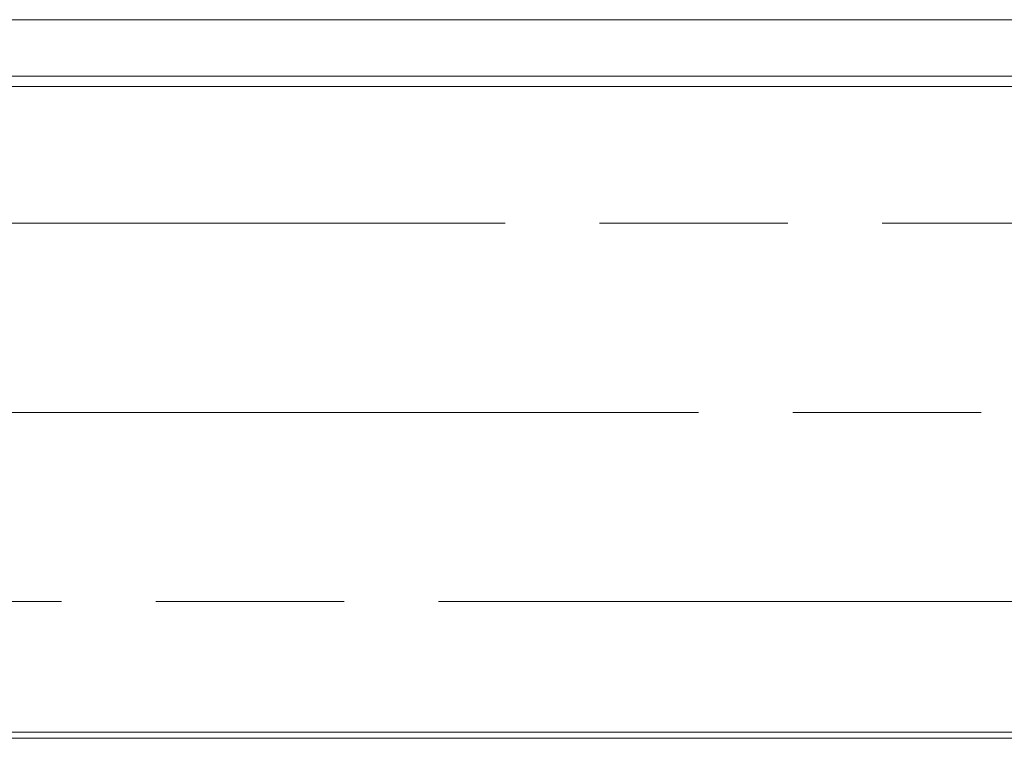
# Model space of a CAD drawing. Header units: inches. Extents: x 14 to 423, y 12 to 263.
# Tile 4 of 124: x 125 to 140, y 66 to 77. Entities that reach past the tile are written whole.
import ezdxf

# ---------------------------------------------------------------- set-up
doc = ezdxf.new("R2010")
doc.units = ezdxf.units.IN
doc.header["$LTSCALE"] = 26
doc.header["$MEASUREMENT"] = 0
doc.linetypes.add('CHAIN', pattern=[0.7087, 0.4724, -0.0591, 0.1181, -0.0591])
doc.layers.add('Centerline (ANSI)', color=7, linetype='Continuous', lineweight=5)
doc.layers.add('Visible (ANSI)', color=7, linetype='Continuous', lineweight=5)

msp = doc.modelspace()

# ---------------------------------------------------------------- linework, layer by layer
at = {"layer": 'Centerline (ANSI)', "linetype": 'CHAIN', "ltscale": 0.952448}
for p, q in [((167.6145, 74.3156), (113.927, 74.3156)), ((170.6145, 71.3781), (110.927, 71.3781)), ((113.927, 68.4406), (167.6145, 68.4406))]:
    msp.add_line(p, q, dxfattribs=at)
at = {"layer": 'Visible (ANSI)'}
for p, q in [((111.4483, 77.476), (140.5734, 77.476)), ((140.5734, 76.601), (111.4281, 76.601)), ((118.7082, 76.4406), (162.8332, 76.4406)), ((162.8332, 66.4093), (118.7082, 66.4093)), ((118.7082, 66.3156), (162.8332, 66.3156))]:
    msp.add_line(p, q, dxfattribs=at)

doc.saveas('drawing.dxf')
